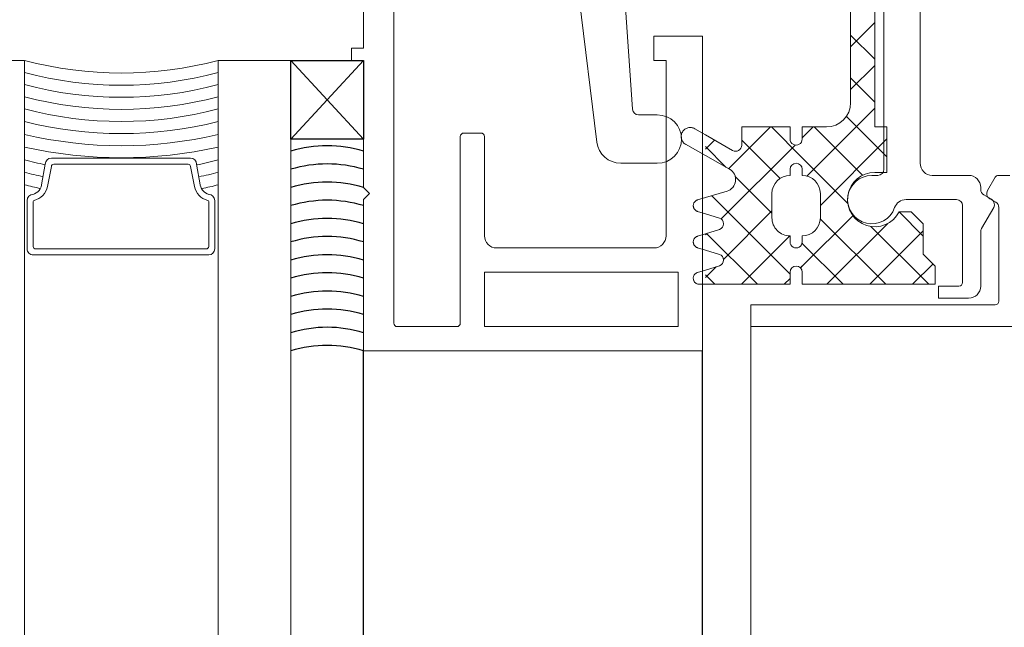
# Model space of a CAD drawing. Header units: inches. Extents: x -647532 to 3008597, y -136987 to 2557681.
# Tile 82 of 153: x 45308 to 45390, y 40498 to 40548. Entities that reach past the tile are written whole.
import ezdxf
from ezdxf import colors
from ezdxf.entities.mleader import LeaderData, LeaderLine
from ezdxf.enums import TextEntityAlignment as Align
from ezdxf.math import Vec2, Vec3

# ---------------------------------------------------------------- set-up
doc = ezdxf.new("R2010")
doc.units = ezdxf.units.IN
doc.header["$MEASUREMENT"] = 0
doc.linetypes.add('BIAL-IT1I-KGD-001-IN-DWG-141 LEVEL 2 - OVERALL FIRE EXIT PLAN$0$HIDDEN', pattern=[9.525, 6.35, -3.175])
doc.layers.add('ARCH', color=8, linetype='Continuous')
for name, color, linetype, lineweight in [('FURN', 8, 'Continuous', 5), ('FURN-HATCH', 8, 'Continuous', 5), ('YD-EXTERNAL 1', 8, 'Continuous', 5)]:
    doc.layers.add(name, color=color, linetype=linetype, lineweight=lineweight)
doc.styles.add('ARIAL', font='arial.ttf')
doc.styles.get("Standard").update_dxf_attribs({"font": 'arial.ttf'})

# ---------------------------------------------------------------- blocks, each defined once
blk = doc.blocks.new('BIAL-IT1I-KGD-001-IN-DWG-141 LEVEL 2 - OVERALL FIRE EXIT PLAN$0$A$C258E6B3D')
for p, q in [((8495.52, 207.964), (8495.52, 307.964)), ((8483.02, 229.364), (8483.02, 228.425)), ((8483.17, 228.165), (8484.27, 227.53)), ((8484.999, 227.852), (8484.631, 227.214)), ((8484.953, 227.713), (8485.242, 228.214)), ((8485.675, 228.464), (8493.42, 228.464)), ((8487.422, 227.03), (8485.682, 228.035)), ((8493.72, 228.164), (8493.72, 207.964)), ((8484.198, 226.964), (8484.02, 226.964)), ((8492.17, 226.964), (8487.672, 226.964)), ((8483.02, 225.964), (8483.02, 222.964)), ((8485.52, 225.464), (8491.87, 225.464)), ((8493.17, 223.464), (8493.17, 225.964)), ((8485.02, 220.792), (8485.02, 224.964)), ((8492.17, 225.164), (8492.17, 223.464)), ((8492.17, 223.464), (8493.17, 223.464)), ((8487.02, 222.214), (8486.02, 221.214)), ((8487.02, 222.214), (8486.02, 221.214)), ((8482.02, 221.964), (8469.52, 221.964)), ((8486.02, 220.229), (8486.02, 221.214)), ((8486.02, 220.229), (8486.02, 221.214)), ((8463.52, 218.964), (8482.52, 218.964)), ((8479.02, 218.214), (8479.02, 219.214)), ((8479.02, 218.214), (8479.02, 219.214)), ((8482.77, 218.214), (8482.77, 219.214)), ((8482.77, 218.214), (8482.77, 219.214)), ((8483.02, 218.464), (8483.02, 217.964)), ((8493.72, 207.964), (8495.52, 207.964)), ((8495.52, 207.964), (12619.451, 207.964)), ((8490.846, 204.214), (8490.494, 205.372)), ((8490.846, 204.214), (8490.494, 205.372)), ((8497.52, 203.964), (8471.52, 203.964)), ((8471.52, 203.964), (8471.52, 199.964)), ((8497.52, 175.964), (8497.52, 203.964)), ((8491.02, 201.964), (8495.52, 201.964)), ((8491.02, 185.964), (8491.02, 201.964)), ((8495.52, 201.964), (8495.52, 185.964)), ((8473.52, 199.964), (8473.52, 200.964)), ((8473.52, 200.964), (8488.02, 200.964)), ((8478.02, 200.244), (8478.02, 198.695)), ((8482.02, 197.223), (8482.02, 200.244)), ((8471.52, 199.964), (8473.52, 199.964)), ((8489.02, 199.964), (8489.02, 186.964)), ((8477.555, 198.197), (8463.992, 197.248)), ((8464.02, 193.244), (8480.264, 195.238)), ((8479.52, 185.664), (8479.52, 184.264)), ((8488.02, 185.964), (8479.82, 185.964)), ((8495.52, 185.964), (8491.02, 185.964)), ((8479.82, 183.964), (8495.22, 183.964)), ((8495.52, 183.664), (8495.52, 178.764)), ((8495.22, 178.464), (8468.52, 178.464)), ((8469.52, 175.964), (8472.52, 175.964)), ((8472.52, 175.964), (8472.52, 174.964)), ((8473.52, 174.964), (8473.52, 175.964)), ((8473.52, 175.964), (8484.02, 175.964)), ((8484.02, 175.964), (8484.52, 176.464)), ((8484.52, 176.464), (8485.02, 175.964)), ((8485.02, 175.964), (8497.52, 175.964)), ((8472.52, 174.964), (8473.52, 174.964)), ((12704.138, 169.964), (8473.52, 169.964)), ((8473.52, 163.964), (8473.52, 169.964)), ((8473.52, 163.964), (8473.52, 169.964)), ((8473.52, 163.964), (12704.138, 163.964)), ((8489.093, 163.672), (8485.093, 163.672)), ((8488.893, 163.172), (8485.189, 163.172)), ((8489.093, 148.872), (8489.093, 162.972)), ((8489.593, 148.672), (8489.593, 163.172)), ((8482.093, 162.172), (8483.815, 162.482)), ((8482.293, 161.672), (8483.929, 161.995)), ((8481.593, 161.672), (8481.593, 150.172)), ((8482.093, 161.472), (8482.093, 150.372)), ((8482.293, 150.172), (8483.929, 149.848)), ((8482.093, 149.672), (8483.815, 149.361)), ((8485.093, 148.172), (8489.093, 148.172)), ((8488.893, 148.672), (8485.189, 148.672)), ((12722.938, 147.964), (8473.52, 147.964)), ((8473.52, 141.964), (8473.52, 147.964))]:
    blk.add_line(p, q)
at = {"linetype": 'Continuous'}
for p, q in [((8490.52, 223.214), (8489.52, 222.214)), ((8490.52, 223.214), (8489.52, 222.214)), ((8492.02, 223.214), (8490.52, 223.214)), ((8492.02, 223.214), (8490.52, 223.214)), ((8492.02, 212.214), (8492.02, 223.214)), ((8492.02, 212.214), (8492.02, 223.214)), ((8489.52, 222.214), (8487.02, 222.214)), ((8489.52, 222.214), (8487.02, 222.214)), ((8479.02, 219.214), (8482.77, 219.214)), ((8479.02, 219.214), (8482.77, 219.214)), ((8464.02, 218.214), (8479.02, 218.214)), ((8464.02, 218.214), (8479.02, 218.214)), ((8477.02, 216.214), (8465.227, 216.214)), ((8477.02, 216.214), (8465.227, 216.214)), ((8479.02, 212.214), (8479.02, 214.214)), ((8479.02, 212.214), (8479.02, 214.214)), ((8486.52, 213.714), (8484.52, 213.714)), ((8486.52, 213.714), (8484.52, 213.714)), ((8479.02, 212.214), (8480.02, 212.214)), ((8479.02, 212.214), (8480.02, 212.214)), ((8482.52, 212.214), (8483.02, 212.214)), ((8482.52, 212.214), (8483.02, 212.214)), ((8488.52, 212.214), (8488.02, 212.214)), ((8488.52, 212.214), (8488.02, 212.214)), ((8491.02, 212.214), (8492.02, 212.214)), ((8491.02, 212.214), (8492.02, 212.214)), ((8479.02, 211.214), (8480.02, 211.214)), ((8479.02, 207.214), (8479.02, 211.214)), ((8479.02, 211.214), (8480.02, 211.214)), ((8479.02, 207.214), (8479.02, 211.214)), ((8482.52, 211.214), (8483.02, 211.214)), ((8482.52, 211.214), (8483.02, 211.214)), ((8488.52, 211.214), (8488.02, 211.214)), ((8488.52, 211.214), (8488.02, 211.214)), ((8492.02, 211.214), (8491.02, 211.214)), ((8492.02, 211.214), (8491.02, 211.214)), ((8492.02, 204.214), (8492.02, 211.214)), ((8492.02, 204.214), (8492.02, 211.214)), ((8486.52, 209.714), (8484.52, 209.714)), ((8486.52, 209.714), (8484.52, 209.714)), ((8479.02, 207.214), (8480.533, 207.214)), ((8479.02, 207.214), (8480.533, 207.214)), ((8479.667, 204.214), (8480.966, 206.464)), ((8479.667, 204.214), (8480.966, 206.464)), ((8481.377, 204.214), (8482.505, 206.215)), ((8481.377, 204.214), (8482.505, 206.215)), ((8484.853, 204.214), (8484.328, 206.005)), ((8484.853, 204.214), (8484.328, 206.005)), ((8486.194, 204.214), (8486.546, 205.372)), ((8486.194, 204.214), (8486.546, 205.372)), ((8487.846, 204.214), (8487.494, 205.372)), ((8487.846, 204.214), (8487.494, 205.372)), ((8489.194, 204.214), (8489.546, 205.372)), ((8489.194, 204.214), (8489.546, 205.372))]:
    blk.add_line(p, q, dxfattribs=at)
at = {"lineweight": -3, "ltscale": 1000}
for p, q in [((8492.02, 221.335), (8490.33, 223.024)), ((8492.02, 221.335), (8490.33, 223.024)), ((8486.037, 220.221), (8488.03, 222.214)), ((8486.037, 220.221), (8488.03, 222.214)), ((8487.247, 217.895), (8492.02, 222.668)), ((8487.247, 217.895), (8492.02, 222.668)), ((8492.02, 217.799), (8487.605, 222.214)), ((8492.02, 217.799), (8487.605, 222.214)), ((8486.091, 220.192), (8486.02, 220.263)), ((8486.091, 220.192), (8486.02, 220.263)), ((8478.147, 215.866), (8481.494, 219.214)), ((8478.147, 215.866), (8481.494, 219.214)), ((8485.499, 213.714), (8479.999, 219.214)), ((8485.499, 213.714), (8479.999, 219.214)), ((8486.599, 213.712), (8492.02, 219.133)), ((8486.599, 213.712), (8492.02, 219.133)), ((8492.02, 214.263), (8486.999, 219.285)), ((8492.02, 214.263), (8486.999, 219.285)), ((8472.392, 216.214), (8470.392, 218.214)), ((8472.392, 216.214), (8470.392, 218.214)), ((8471.423, 216.214), (8473.423, 218.214)), ((8471.423, 216.214), (8473.423, 218.214)), ((8475.928, 216.214), (8473.928, 218.214)), ((8475.928, 216.214), (8473.928, 218.214)), ((8474.959, 216.214), (8476.959, 218.214)), ((8474.959, 216.214), (8476.959, 218.214)), ((8483.072, 212.605), (8477.463, 218.214)), ((8483.072, 212.605), (8477.463, 218.214)), ((8479.02, 213.204), (8483.013, 217.197)), ((8479.02, 213.204), (8483.013, 217.197)), ((8481.566, 212.214), (8485.338, 215.986)), ((8481.566, 212.214), (8485.338, 215.986)), ((8490.534, 212.214), (8486.35, 216.398)), ((8490.534, 212.214), (8486.35, 216.398)), ((8488.637, 212.214), (8492.02, 215.597)), ((8488.637, 212.214), (8492.02, 215.597)), ((8479.928, 212.214), (8479.02, 213.121)), ((8479.928, 212.214), (8479.02, 213.121)), ((8479.02, 209.668), (8481.566, 212.214)), ((8479.02, 209.668), (8481.566, 212.214)), ((8486.623, 205.518), (8480.513, 211.629)), ((8486.623, 205.518), (8480.513, 211.629)), ((8488.625, 212.202), (8488.637, 212.214)), ((8488.625, 212.202), (8488.637, 212.214)), ((8490.674, 212.074), (8490.534, 212.214)), ((8490.674, 212.074), (8490.534, 212.214)), ((8484.699, 204.74), (8491.172, 211.214)), ((8484.699, 204.74), (8491.172, 211.214)), ((8492.02, 207.192), (8488.02, 211.193)), ((8492.02, 207.192), (8488.02, 211.193)), ((8492.02, 210.728), (8491.534, 211.214)), ((8492.02, 210.728), (8491.534, 211.214)), ((8480.101, 207.214), (8483.271, 210.383)), ((8480.101, 207.214), (8483.271, 210.383)), ((8482.464, 206.142), (8479.02, 209.586)), ((8482.464, 206.142), (8479.02, 209.586)), ((8483.101, 206.678), (8486.137, 209.714)), ((8483.101, 206.678), (8486.137, 209.714)), ((8489.966, 205.711), (8485.963, 209.714)), ((8489.966, 205.711), (8485.963, 209.714)), ((8487.814, 204.32), (8492.02, 208.526)), ((8487.814, 204.32), (8492.02, 208.526)), ((8480.637, 204.214), (8482.334, 205.911)), ((8480.637, 204.214), (8482.334, 205.911)), ((8491.463, 204.214), (8490.577, 205.1)), ((8491.463, 204.214), (8490.577, 205.1)), ((8480.857, 204.214), (8480.103, 204.968)), ((8480.857, 204.214), (8480.103, 204.968)), ((8487.928, 204.214), (8487.81, 204.331)), ((8487.928, 204.214), (8487.81, 204.331)), ((8491.243, 204.214), (8492.02, 204.99)), ((8491.243, 204.214), (8492.02, 204.99)), ((12619.451, 203.964), (8497.52, 203.964)), ((8473.52, 175.964), (8480.02, 169.964)), ((8480.02, 175.964), (8473.52, 169.964)), ((8473.52, 175.964), (8480.02, 169.964)), ((8480.02, 175.964), (8473.52, 169.964)), ((8473.52, 175.964), (8480.02, 175.964)), ((8473.52, 169.964), (8473.52, 175.964)), ((8473.52, 175.964), (8480.02, 175.964)), ((8473.52, 169.964), (8473.52, 175.964)), ((8480.02, 175.964), (8480.02, 169.964)), ((8480.02, 175.964), (8480.02, 169.964)), ((12650.54, 175.964), (8497.52, 175.964)), ((8480.02, 169.964), (8473.52, 169.964)), ((8480.02, 169.964), (8473.52, 169.964))]:
    blk.add_line(p, q, dxfattribs=at)
at = {"linetype": 'BIAL-IT1I-KGD-001-IN-DWG-141 LEVEL 2 - OVERALL FIRE EXIT PLAN$0$HIDDEN'}
for p, q in [((8479.162, 203.339), (8479.667, 204.214)), ((8479.162, 203.339), (8479.667, 204.214)), ((8480.45, 202.57), (8481.377, 204.214)), ((8480.45, 202.57), (8481.377, 204.214)), ((8485.043, 203.563), (8484.853, 204.214)), ((8485.043, 203.563), (8484.853, 204.214)), ((8485.997, 203.563), (8486.194, 204.214)), ((8485.997, 203.563), (8486.194, 204.214)), ((8488.043, 203.563), (8487.846, 204.214)), ((8488.043, 203.563), (8487.846, 204.214)), ((8488.997, 203.563), (8489.194, 204.214)), ((8488.997, 203.563), (8489.194, 204.214)), ((8491.04, 203.574), (8490.846, 204.214)), ((8491.04, 203.574), (8490.846, 204.214)), ((8492.02, 203.714), (8492.02, 204.214)), ((8492.02, 203.714), (8492.02, 204.214))]:
    blk.add_line(p, q, dxfattribs=at)
for centre, radius, start, end in [((8483.32, 228.425), 0.3, 180, 240), ((8485.432, 227.602), 0.5, 60, 150), ((8485.675, 227.964), 0.5, 90, 150), ((8493.42, 228.164), 0.3, 0, 90), ((8484.198, 227.464), 0.5, 270, 330), ((8484.52, 227.963), 0.5, 240, 330), ((8487.672, 227.464), 0.5, 240, 270), ((8484.02, 225.964), 1, 90, 180), ((8492.17, 225.964), 1, 360, 90), ((8485.52, 224.964), 0.5, 90, 180), ((8491.87, 225.164), 0.3, 360, 90), ((8482.02, 222.964), 1, 270, 360), ((8486.02, 220.792), 1, 180, 250.52878), ((8485.02, 218.214), 2.25, 180, 63.6122), ((8485.02, 218.214), 2.25, 180, 63.6122), ((8485.02, 217.964), 2, 179.99506, 70.52878), ((8482.52, 218.464), 0.5, 0, 90), ((8480.02, 200.244), 2, 360, 180), ((8488.02, 199.964), 1, 0, 90), ((8477.52, 198.695), 0.5, 274, 360), ((8480.02, 197.223), 2, 277, 360), ((8488.02, 186.964), 1, 270, 360), ((8479.82, 185.664), 0.3, 90, 180), ((8479.82, 184.264), 0.3, 180, 270), ((8495.22, 183.664), 0.3, 360, 90), ((8495.22, 178.764), 0.3, 270, 360), ((8443.558, 155.964), 31.012, 345.05064, 14.94936), ((8444.558, 155.964), 31.012, 345.05064, 14.94936), ((8445.558, 155.964), 31.012, 345.05064, 14.94936), ((8446.558, 155.964), 31.012, 345.05064, 14.94936), ((8447.558, 155.964), 31.012, 345.05064, 14.94936), ((8446.757, 155.964), 32.813, 345.88865, 14.11135), ((8445.958, 155.964), 34.611, 346.63585, 13.36415), ((8445.162, 155.964), 36.407, 347.3065, 12.6935), ((8460.896, 157.964), 21.674, 11.2249, 16.0712), ((8460.896, 157.964), 22.674, 11.18057, 15.34452), ((8460.896, 157.964), 23.674, 11.26101, 14.68144), ((8485.093, 163.172), 0.5, 90, 180), ((8489.093, 163.172), 0.5, 0, 90), ((8483.638, 163.466), 1, 280.21974, 354.38944), ((8483.638, 163.466), 1.5, 281.17363, 345.71852), ((8485.189, 163.072), 0.1, 90, 165.71852), ((8488.893, 162.972), 0.2, 0, 90), ((8482.093, 161.672), 0.5, 90, 180), ((8482.293, 161.472), 0.2, 90, 180), ((8482.093, 150.172), 0.5, 180, 270), ((8482.293, 150.372), 0.2, 180, 270), ((8483.638, 148.377), 1.5, 14.28148, 78.82637), ((8460.896, 153.964), 21.674, 343.9288, 348.5556), ((8460.896, 153.964), 22.674, 344.65548, 348.60962), ((8460.896, 153.964), 23.674, 345.31856, 348.55078), ((8483.638, 148.377), 1, 5.61056, 79.78026), ((8485.093, 148.672), 0.5, 180, 270), ((8485.189, 148.772), 0.1, 194.28148, 270), ((8488.893, 148.872), 0.2, 270, 0), ((8489.093, 148.672), 0.5, 270, 0)]:
    blk.add_arc(centre, radius, start, end)
at = {"linetype": 'Continuous'}
for centre, radius, start, end in [((8477.02, 214.214), 2, 0.00277, 90.00276), ((8477.02, 214.214), 2, 0.00277, 90.00276), ((8484.52, 212.214), 1.5, 90, 180), ((8484.52, 212.214), 1.5, 90, 180), ((8486.52, 212.214), 1.5, 0, 90), ((8486.52, 212.214), 1.5, 0, 90), ((8480.02, 211.714), 0.5, 270, 90), ((8480.02, 211.714), 0.5, 270, 90), ((8482.52, 211.714), 0.5, 90, 270), ((8482.52, 211.714), 0.5, 90, 270), ((8488.52, 211.714), 0.5, 270, 90), ((8488.52, 211.714), 0.5, 270, 90), ((8491.02, 211.714), 0.5, 90, 270), ((8491.02, 211.714), 0.5, 90, 270), ((8484.52, 211.214), 1.5, 180, 270), ((8484.52, 211.214), 1.5, 180, 270), ((8486.52, 211.214), 1.5, 270, 0), ((8486.52, 211.214), 1.5, 270, 0), ((8480.533, 206.714), 0.5, 330, 90), ((8480.533, 206.714), 0.5, 330, 90), ((8483.371, 205.715), 1, 16.88129, 150), ((8483.371, 205.715), 1, 16.88129, 150), ((8487.02, 205.214), 0.5, 18.43495, 161.56505), ((8487.02, 205.214), 0.5, 18.43495, 161.56505), ((8490.02, 205.214), 0.5, 18.43495, 161.56505), ((8490.02, 205.214), 0.5, 18.43495, 161.56505)]:
    blk.add_arc(centre, radius, start, end, dxfattribs=at)
at = {"linetype": 'BIAL-IT1I-KGD-001-IN-DWG-141 LEVEL 2 - OVERALL FIRE EXIT PLAN$0$HIDDEN'}
for centre, radius, start, end in [((8485.52, 203.714), 0.5, 197.58975, 342.41025), ((8485.52, 203.714), 0.5, 197.58975, 342.41025), ((8488.52, 203.714), 0.5, 197.58975, 342.41025), ((8488.52, 203.714), 0.5, 197.58975, 342.41025), ((8491.52, 203.714), 0.5, 196.17279, 0), ((8491.52, 203.714), 0.5, 196.17279, 0), ((8479.812, 202.964), 0.75, 150, 330), ((8479.812, 202.964), 0.75, 150, 330)]:
    blk.add_arc(centre, radius, start, end, dxfattribs=at)
at = {"lineweight": -3, "ltscale": 1000}
for centre in [(8490.924, 172.964), (8490.924, 172.964), (8492.424, 172.964), (8492.424, 172.964), (8493.924, 172.964), (8493.924, 172.964), (8495.424, 172.964), (8495.424, 172.964), (8496.924, 172.964), (8496.924, 172.964), (8498.424, 172.964), (8498.424, 172.964), (8499.924, 172.964), (8499.924, 172.964), (8501.424, 172.964), (8501.424, 172.964), (8502.924, 172.964), (8502.924, 172.964), (8504.424, 172.964), (8504.424, 172.964), (8505.924, 172.964), (8505.924, 172.964), (8507.424, 172.964), (8507.424, 172.964)]:
    blk.add_arc(centre, 10.349, 163.14826, 196.85174, dxfattribs=at)
blk = doc.blocks.new('_TagSlot')
at = {"color": 0, "linetype": 'ByBlock', "lineweight": -2, "transparency": 16777216}
for p, q in [((-4, 4), (4, 4)), ((-4, -4), (4, -4))]:
    blk.add_line(p, q, dxfattribs=at)
for centre, start, end in [((-4, 0), 90, 270), ((4, 0), 270, 90)]:
    blk.add_arc(centre, 4, start, end, dxfattribs=at)
at = {"layer": 'FURN', "color": 0, "transparency": 16777216, "style": 'ARIAL'}
blk.add_attdef('M-01', text='', height=2.5, dxfattribs=at).set_placement((0, -1.5), align=Align.CENTER)
blk = doc.blocks.new('_DotSmall')
at = {"color": 0, "linetype": 'ByBlock', "const_width": 0.5}
blk.add_lwpolyline([(-0.0625, 0, 1), (0.0625, 0, 1)], format="xyb", close=True, dxfattribs=at)
blk = doc.blocks.new('ARCH')
at = {"layer": 'YD-EXTERNAL 1', "rotation": 269.9999999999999}
blk.add_blockref('BIAL-IT1I-KGD-001-IN-DWG-141 LEVEL 2 - OVERALL FIRE EXIT PLAN$0$A$C258E6B3D', (45160.642, 49017.883), dxfattribs=at)
at = {"layer": 'FURN-HATCH', "linetype": 'Continuous'}
ml = blk.add_multileader_block('Standard', dxfattribs=at)
ml.set_content('_TagSlot', color=256, scale=-11.71875)
ml.set_attribute('M-01', 'VNR1', width=0)
ml.set_leader_properties(color=256, linetype='ByLayer', lineweight=-1)
ml.set_arrow_properties(name='DOTSMALL')
ml.build(insert=Vec2(0, 0))
ml.multileader.update_dxf_attribs({"dogleg_length": 115.809, "arrow_head_size": 28.235})
ctx = ml.context
ctx.base_point, ctx.char_height, ctx.arrow_head_size, ctx.landing_gap_size, ctx.plane_origin = Vec3(101476.346, 52296.962), 200, 28.235, 4, Vec3(100757.024, 52076.672)
notes = []
notes.append((ctx, [(0, (0, 0, 0), (0, 0), (1, 0), 1, [])]))
ctx.block.insert, ctx.block.rotation, ctx.block.scale = Vec3(101570.096, 52296.962), 3.141593, Vec3(-11.71875, 11.71875, 11.71875)
ml = blk.add_multileader_block('Standard', dxfattribs=at)
ml.set_content('_TagSlot', color=256, scale=-11.71875)
ml.set_attribute('M-01', 'VNR1', width=0)
ml.set_leader_properties(color=256, linetype='ByLayer', lineweight=-1)
ml.set_arrow_properties(name='DOTSMALL')
ml.build(insert=Vec2(0, 0))
ml.multileader.update_dxf_attribs({"dogleg_length": 115.809, "arrow_head_size": 28.235})
ctx = ml.context
ctx.base_point, ctx.char_height, ctx.arrow_head_size, ctx.landing_gap_size, ctx.plane_origin = Vec3(97954.669, 52254.917), 200, 28.235, 4, Vec3(97235.347, 52034.627)
notes.append((ctx, [(0, (0, 0, 0), (0, 0), (1, 0), 1, [])]))
ctx.block.insert, ctx.block.rotation, ctx.block.scale = Vec3(98048.419, 52254.917), 3.141593, Vec3(-11.71875, 11.71875, 11.71875)
ml = blk.add_multileader_block('Standard', dxfattribs=at)
ml.set_content('_TagSlot', color=256, scale=-11.71875)
ml.set_attribute('M-01', 'VNR1', width=0)
ml.set_leader_properties(color=256, linetype='ByLayer', lineweight=-1)
ml.set_arrow_properties(name='DOTSMALL')
ml.build(insert=Vec2(0, 0))
ml.multileader.update_dxf_attribs({"dogleg_length": 115.809, "arrow_head_size": 28.235})
ctx = ml.context
ctx.base_point, ctx.char_height, ctx.arrow_head_size, ctx.landing_gap_size, ctx.plane_origin = Vec3(99751.234, 51693.272), 200, 28.235, 4, Vec3(99031.911, 51472.982)
notes.append((ctx, [(0, (0, 0, 0), (0, 0), (1, 0), 1, [])]))
ctx.block.insert, ctx.block.rotation, ctx.block.scale = Vec3(99844.984, 51693.272), 3.141593, Vec3(-11.71875, 11.71875, 11.71875)
for ctx, leaders in notes:
    for number, flags, end, landing, length, lines in leaders:
        leader = LeaderData()
        leader.index, (leader.has_last_leader_line, leader.has_dogleg_vector, leader.attachment_direction) = number, flags
        leader.last_leader_point, leader.dogleg_vector, leader.dogleg_length = Vec3(end), Vec3(landing), length
        for number, points, colour, breaks in lines:
            line = LeaderLine()
            line.index, line.vertices, line.color, line.breaks = number, Vec3.list(points), colors.encode_raw_color(colour), breaks
            leader.lines.append(line)
        ctx.leaders.append(leader)

msp = doc.modelspace()

# ---------------------------------------------------------------- block references
at = {"layer": 'ARCH'}
msp.add_blockref('ARCH', (0, 0), dxfattribs=at)

doc.saveas('drawing.dxf')
